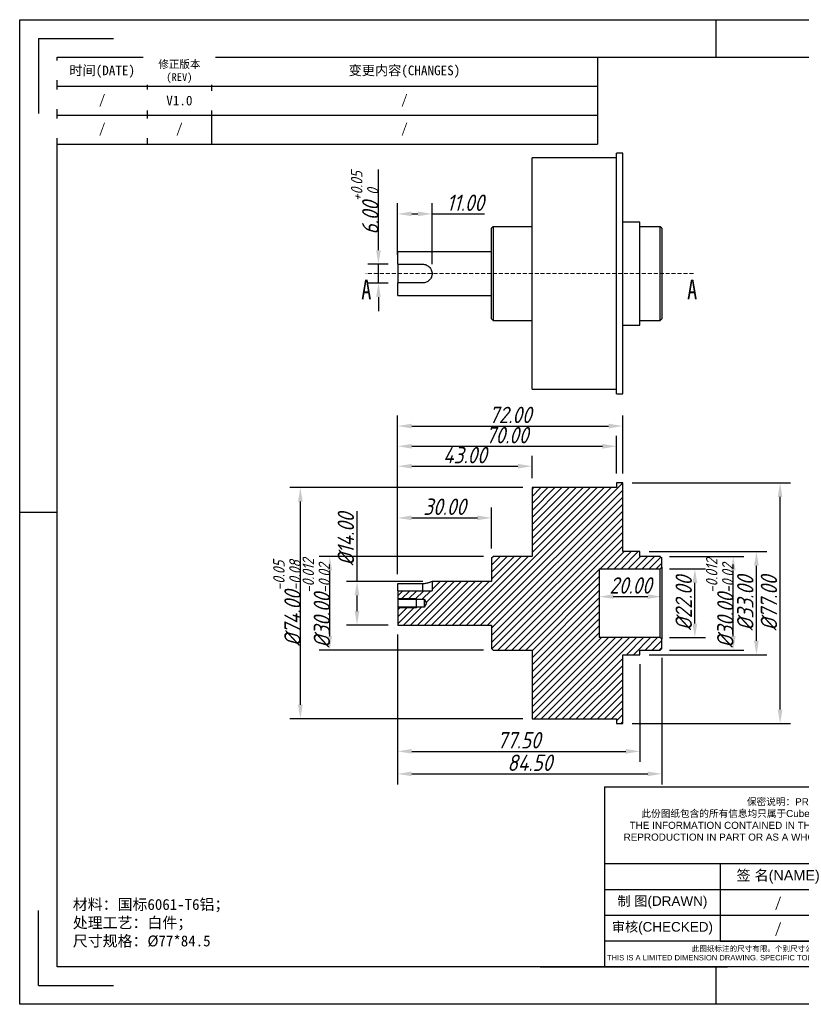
# Model space of a CAD drawing. Header units: inches. Extents: x -3 to 443, y -593 to -278.
# Tile 1 of 3: x -3 to 247, y -593 to -278. Entities that reach past the tile are written whole.
import ezdxf
from ezdxf.enums import TextEntityAlignment as Align

# ---------------------------------------------------------------- set-up
doc = ezdxf.new("R2010")
doc.units = ezdxf.units.IN
doc.linetypes.add('HIDDEN', pattern=[1.905, 1.27, -0.635])
doc.layers.add('尺寸', color=7, linetype='Continuous')
doc.styles.add('gb-s', font='gbeitc.shx', dxfattribs={"bigfont": 'gbcbig.shx'})
doc.styles.add('SLDTEXTSTYLE0', font='TXT', dxfattribs={"width": 0.75})
doc.styles.add('txt', font='txt.shx', dxfattribs={"bigfont": 'gbcbig.shx'})
doc.styles.add('宋体', font='txt')
doc.dimstyles.new('gb', dxfattribs={"dimscale": 1.5, "dimtxt": 3.5, "dimasz": 3, "dimexe": 2.25, "dimexo": 2, "dimtad": 1, "dimzin": 0, "dimdsep": 46, "dimtxsty": 'gb-s', "dimcen": 2.5, "dimazin": 0, "dimtfac": 1, "dimtmove": 0, "dimatfit": 3, "dimfxl": 1, "dimtzin": 0, "dimarcsym": 0})

# ---------------------------------------------------------------- blocks, each defined once
blk = doc.blocks.new('*D3')
at = {"color": 0, "lineweight": -2, "transparency": 16777216}
for p, q in [((118.1, -353.05), (118.1, -336.56)), ((129.1, -356.05), (129.1, -336.56)), ((122.6, -339.94), (124.6, -339.94)), ((129.1, -339.94), (145.87, -339.94))]:
    blk.add_line(p, q, dxfattribs=at)
at = {"color": 0, "transparency": 16777216}
for points in [[(122.6, -339.19), (122.6, -340.69), (118.1, -339.94)], [(124.6, -339.19), (124.6, -340.69), (129.1, -339.94)]]:
    blk.add_solid(points, dxfattribs=at)
at = {"layer": 'Defpoints', "color": 0, "transparency": 16777216}
for p in [(118.1, -339.94), (118.1, -356.05), (129.1, -359.05)]:
    blk.add_point(p, dxfattribs=at)
at = {"color": 0, "transparency": 16777216, "insert": (139.74, -336.37), "char_height": 5.25, "attachment_point": 5, "style": 'gb-s'}
blk.add_mtext('11.00', dxfattribs=at)
blk = doc.blocks.new('*D4')
at = {"color": 0, "lineweight": -2, "transparency": 16777216}
for p, q in [((111.95, -351.55), (111.95, -325.78)), ((115.1, -356.05), (108.57, -356.05)), ((111.95, -362.05), (111.95, -356.05)), ((115.1, -362.05), (108.57, -362.05)), ((111.95, -366.55), (111.95, -371.05))]:
    blk.add_line(p, q, dxfattribs=at)
at = {"color": 0, "transparency": 16777216}
for points in [[(111.2, -351.55), (112.7, -351.55), (111.95, -356.05)], [(111.2, -366.55), (112.7, -366.55), (111.95, -362.05)]]:
    blk.add_solid(points, dxfattribs=at)
at = {"layer": 'Defpoints', "color": 0, "transparency": 16777216}
for p in [(111.95, -356.05), (118.1, -356.05), (118.1, -362.05)]:
    blk.add_point(p, dxfattribs=at)
at = {"color": 0, "transparency": 16777216, "insert": (107.57, -336.41), "char_height": 5.25, "attachment_point": 5, "rotation": 90, "style": 'gb-s'}
blk.add_mtext('6.00{\\H0.7x;\\S+0.05^  0;}', dxfattribs=at)
blk = doc.blocks.new('*D5')
at = {"color": 0, "lineweight": -2, "transparency": 16777216}
for p, q in [((118.1, -455.17), (118.1, -433.82)), ((148.1, -447), (148.1, -433.82)), ((122.6, -437.19), (143.6, -437.19))]:
    blk.add_line(p, q, dxfattribs=at)
at = {"color": 0, "transparency": 16777216}
for points in [[(122.6, -436.44), (122.6, -437.94), (118.1, -437.19)], [(143.6, -436.44), (143.6, -437.94), (148.1, -437.19)]]:
    blk.add_solid(points, dxfattribs=at)
at = {"layer": 'Defpoints', "color": 0, "transparency": 16777216}
for p in [(148.1, -437.19), (148.1, -450), (118.1, -458.17)]:
    blk.add_point(p, dxfattribs=at)
at = {"color": 0, "transparency": 16777216, "insert": (133.1, -433.63), "char_height": 5.25, "attachment_point": 5, "style": 'gb-s'}
blk.add_mtext('30.00', dxfattribs=at)
blk = doc.blocks.new('*D6')
at = {"color": 0, "lineweight": -2, "transparency": 16777216}
for p, q in [((118.1, -455.17), (118.1, -417.3)), ((161.1, -424.5), (161.1, -417.3)), ((122.6, -420.67), (156.6, -420.67))]:
    blk.add_line(p, q, dxfattribs=at)
at = {"color": 0, "transparency": 16777216}
for points in [[(122.6, -419.92), (122.6, -421.42), (118.1, -420.67)], [(156.6, -419.92), (156.6, -421.42), (161.1, -420.67)]]:
    blk.add_solid(points, dxfattribs=at)
at = {"layer": 'Defpoints', "color": 0, "transparency": 16777216}
for p in [(161.1, -420.67), (161.1, -427.5), (118.1, -458.17)]:
    blk.add_point(p, dxfattribs=at)
at = {"color": 0, "transparency": 16777216, "insert": (139.6, -417.11), "char_height": 5.25, "attachment_point": 5, "style": 'gb-s'}
blk.add_mtext('43.00', dxfattribs=at)
blk = doc.blocks.new('*D7')
at = {"color": 0, "lineweight": -2, "transparency": 16777216}
for p, q in [((118.1, -455.17), (118.1, -410.92)), ((188.1, -423), (188.1, -410.92)), ((122.6, -414.29), (183.6, -414.29))]:
    blk.add_line(p, q, dxfattribs=at)
at = {"color": 0, "transparency": 16777216}
for points in [[(122.6, -413.54), (122.6, -415.04), (118.1, -414.29)], [(183.6, -413.54), (183.6, -415.04), (188.1, -414.29)]]:
    blk.add_solid(points, dxfattribs=at)
at = {"layer": 'Defpoints', "color": 0, "transparency": 16777216}
for p in [(188.1, -414.29), (188.1, -426), (118.1, -458.17)]:
    blk.add_point(p, dxfattribs=at)
at = {"color": 0, "transparency": 16777216, "insert": (153.1, -410.73), "char_height": 5.25, "attachment_point": 5, "style": 'gb-s'}
blk.add_mtext('70.00', dxfattribs=at)
blk = doc.blocks.new('*D8')
at = {"color": 0, "lineweight": -2, "transparency": 16777216}
for p, q in [((118.1, -455.17), (118.1, -404.45)), ((190.1, -423), (190.1, -404.45)), ((122.6, -407.82), (185.6, -407.82))]:
    blk.add_line(p, q, dxfattribs=at)
at = {"color": 0, "transparency": 16777216}
for points in [[(122.6, -407.07), (122.6, -408.57), (118.1, -407.82)], [(185.6, -407.07), (185.6, -408.57), (190.1, -407.82)]]:
    blk.add_solid(points, dxfattribs=at)
at = {"layer": 'Defpoints', "color": 0, "transparency": 16777216}
for p in [(190.1, -407.82), (190.1, -426), (118.1, -458.17)]:
    blk.add_point(p, dxfattribs=at)
at = {"color": 0, "transparency": 16777216, "insert": (154.1, -404.26), "char_height": 5.25, "attachment_point": 5, "style": 'gb-s'}
blk.add_mtext('72.00', dxfattribs=at)
blk = doc.blocks.new('*D9')
at = {"color": 0, "lineweight": -2, "transparency": 16777216}
for p, q in [((118.1, -474.5), (118.1, -522.47)), ((202.6, -482), (202.6, -522.47)), ((122.6, -519.09), (198.1, -519.09))]:
    blk.add_line(p, q, dxfattribs=at)
at = {"color": 0, "transparency": 16777216}
for points in [[(122.6, -518.34), (122.6, -519.84), (118.1, -519.09)], [(198.1, -518.34), (198.1, -519.84), (202.6, -519.09)]]:
    blk.add_solid(points, dxfattribs=at)
at = {"layer": 'Defpoints', "color": 0, "transparency": 16777216}
for p in [(118.1, -471.5), (202.6, -479), (202.6, -519.09)]:
    blk.add_point(p, dxfattribs=at)
at = {"color": 0, "transparency": 16777216, "insert": (160.35, -515.53), "char_height": 5.25, "attachment_point": 5, "style": 'gb-s'}
blk.add_mtext('84.50', dxfattribs=at)
blk = doc.blocks.new('*D10')
at = {"color": 0, "lineweight": -2, "transparency": 16777216}
for p, q in [((118.1, -474.5), (118.1, -515.25)), ((195.6, -484), (195.6, -515.25)), ((122.6, -511.88), (191.1, -511.88))]:
    blk.add_line(p, q, dxfattribs=at)
at = {"color": 0, "transparency": 16777216}
for points in [[(122.6, -511.13), (122.6, -512.63), (118.1, -511.88)], [(191.1, -511.13), (191.1, -512.63), (195.6, -511.88)]]:
    blk.add_solid(points, dxfattribs=at)
at = {"layer": 'Defpoints', "color": 0, "transparency": 16777216}
for p in [(118.1, -471.5), (195.6, -481), (195.6, -511.88)]:
    blk.add_point(p, dxfattribs=at)
at = {"color": 0, "transparency": 16777216, "insert": (156.85, -508.32), "char_height": 5.25, "attachment_point": 5, "style": 'gb-s'}
blk.add_mtext('77.50', dxfattribs=at)
blk = doc.blocks.new('*D11')
at = {"color": 0, "lineweight": -2, "transparency": 16777216}
for p, q in [((182.6, -456.5), (182.6, -465.75)), ((202.6, -457.26), (202.6, -465.75)), ((187.1, -462.38), (198.1, -462.38))]:
    blk.add_line(p, q, dxfattribs=at)
at = {"color": 0, "transparency": 16777216}
for points in [[(187.1, -461.63), (187.1, -463.13), (182.6, -462.38)], [(198.1, -461.63), (198.1, -463.13), (202.6, -462.38)]]:
    blk.add_solid(points, dxfattribs=at)
at = {"layer": 'Defpoints', "color": 0, "transparency": 16777216}
for p in [(182.6, -453.5), (202.6, -454.26), (202.6, -462.38)]:
    blk.add_point(p, dxfattribs=at)
at = {"color": 0, "transparency": 16777216, "insert": (192.6, -458.81), "char_height": 5.25, "attachment_point": 5, "style": 'gb-s'}
blk.add_mtext('20.00', dxfattribs=at)
blk = doc.blocks.new('*D12')
at = {"color": 0, "lineweight": -2, "transparency": 16777216}
for p, q in [((105.09, -457.5), (105.09, -435.04)), ((126.1, -457.5), (101.71, -457.5)), ((105.09, -467), (105.09, -462)), ((115.1, -471.5), (101.71, -471.5))]:
    blk.add_line(p, q, dxfattribs=at)
at = {"color": 0, "transparency": 16777216}
for points in [[(104.34, -462), (105.84, -462), (105.09, -457.5)], [(104.34, -467), (105.84, -467), (105.09, -471.5)]]:
    blk.add_solid(points, dxfattribs=at)
at = {"layer": 'Defpoints', "color": 0, "transparency": 16777216}
for p in [(105.09, -457.5), (129.1, -457.5), (118.1, -471.5)]:
    blk.add_point(p, dxfattribs=at)
at = {"color": 0, "transparency": 16777216, "insert": (101.53, -444.02), "char_height": 5.25, "attachment_point": 5, "rotation": 90, "style": 'gb-s'}
blk.add_mtext('%%C14.00', dxfattribs=at)
blk = doc.blocks.new('*D13')
at = {"color": 0, "lineweight": -2, "transparency": 16777216}
for p, q in [((145.6, -449.5), (93, -449.5)), ((96.38, -475), (96.38, -454)), ((145.6, -479.5), (93, -479.5))]:
    blk.add_line(p, q, dxfattribs=at)
at = {"color": 0, "transparency": 16777216}
for points in [[(95.63, -454), (97.13, -454), (96.38, -449.5)], [(95.63, -475), (97.13, -475), (96.38, -479.5)]]:
    blk.add_solid(points, dxfattribs=at)
at = {"layer": 'Defpoints', "color": 0, "transparency": 16777216}
for p in [(96.38, -449.5), (148.6, -449.5), (148.6, -479.5)]:
    blk.add_point(p, dxfattribs=at)
at = {"color": 0, "transparency": 16777216, "insert": (92.07, -464.5), "char_height": 5.25, "attachment_point": 5, "rotation": 90, "style": 'gb-s'}
blk.add_mtext('%%C30.00{\\H0.7x;\\S-0.012^ -0.02;}', dxfattribs=at)
blk = doc.blocks.new('*D14')
at = {"color": 0, "lineweight": -2, "transparency": 16777216}
for p, q in [((158.1, -427.5), (83.6, -427.5)), ((86.97, -497), (86.97, -432)), ((158.1, -501.5), (83.6, -501.5))]:
    blk.add_line(p, q, dxfattribs=at)
at = {"color": 0, "transparency": 16777216}
for points in [[(86.22, -432), (87.72, -432), (86.97, -427.5)], [(86.22, -497), (87.72, -497), (86.97, -501.5)]]:
    blk.add_solid(points, dxfattribs=at)
at = {"layer": 'Defpoints', "color": 0, "transparency": 16777216}
for p in [(86.97, -427.5), (161.1, -427.5), (161.1, -501.5)]:
    blk.add_point(p, dxfattribs=at)
at = {"color": 0, "transparency": 16777216, "insert": (82.67, -464.5), "char_height": 5.25, "attachment_point": 5, "rotation": 90, "style": 'gb-s'}
blk.add_mtext('%%C74.00{\\H0.7x;\\S-0.05^ -0.08;}', dxfattribs=at)
blk = doc.blocks.new('*D15')
at = {"color": 0, "lineweight": -2, "transparency": 16777216}
for p, q in [((193.1, -426), (243.84, -426)), ((240.47, -498.5), (240.47, -430.5)), ((193.1, -503), (243.84, -503))]:
    blk.add_line(p, q, dxfattribs=at)
at = {"color": 0, "transparency": 16777216}
for points in [[(239.72, -430.5), (241.22, -430.5), (240.47, -426)], [(239.72, -498.5), (241.22, -498.5), (240.47, -503)]]:
    blk.add_solid(points, dxfattribs=at)
at = {"layer": 'Defpoints', "color": 0, "transparency": 16777216}
for p in [(190.1, -426), (240.47, -426), (190.1, -503)]:
    blk.add_point(p, dxfattribs=at)
at = {"color": 0, "transparency": 16777216, "insert": (236.9, -464.5), "char_height": 5.25, "attachment_point": 5, "rotation": 90, "style": 'gb-s'}
blk.add_mtext('%%C77.00', dxfattribs=at)
blk = doc.blocks.new('*D16')
at = {"color": 0, "lineweight": -2, "transparency": 16777216}
for p, q in [((198.6, -448), (236.26, -448)), ((232.89, -476.5), (232.89, -452.5)), ((198.6, -481), (236.26, -481))]:
    blk.add_line(p, q, dxfattribs=at)
at = {"color": 0, "transparency": 16777216}
for points in [[(232.14, -452.5), (233.64, -452.5), (232.89, -448)], [(232.14, -476.5), (233.64, -476.5), (232.89, -481)]]:
    blk.add_solid(points, dxfattribs=at)
at = {"layer": 'Defpoints', "color": 0, "transparency": 16777216}
for p in [(195.6, -448), (232.89, -448), (195.6, -481)]:
    blk.add_point(p, dxfattribs=at)
at = {"color": 0, "transparency": 16777216, "insert": (229.33, -464.5), "char_height": 5.25, "attachment_point": 5, "rotation": 90, "style": 'gb-s'}
blk.add_mtext('%%C33.00', dxfattribs=at)
blk = doc.blocks.new('*D17')
at = {"color": 0, "lineweight": -2, "transparency": 16777216}
for p, q in [((205.1, -449.5), (228.84, -449.5)), ((225.47, -475), (225.47, -454)), ((205.1, -479.5), (228.84, -479.5))]:
    blk.add_line(p, q, dxfattribs=at)
at = {"color": 0, "transparency": 16777216}
for points in [[(224.72, -454), (226.22, -454), (225.47, -449.5)], [(224.72, -475), (226.22, -475), (225.47, -479.5)]]:
    blk.add_solid(points, dxfattribs=at)
at = {"layer": 'Defpoints', "color": 0, "transparency": 16777216}
for p in [(202.1, -449.5), (225.47, -449.5), (202.1, -479.5)]:
    blk.add_point(p, dxfattribs=at)
at = {"color": 0, "transparency": 16777216, "insert": (221.16, -464.5), "char_height": 5.25, "attachment_point": 5, "rotation": 90, "style": 'gb-s'}
blk.add_mtext('%%C30.00{\\H0.7x;\\S-0.012^ -0.02;}', dxfattribs=at)
blk = doc.blocks.new('*D18')
at = {"color": 0, "lineweight": -2, "transparency": 16777216}
for p, q in [((205.1, -453.5), (216.57, -453.5)), ((213.19, -471), (213.19, -458)), ((205.1, -475.5), (216.57, -475.5))]:
    blk.add_line(p, q, dxfattribs=at)
at = {"color": 0, "transparency": 16777216}
for points in [[(212.44, -458), (213.94, -458), (213.19, -453.5)], [(212.44, -471), (213.94, -471), (213.19, -475.5)]]:
    blk.add_solid(points, dxfattribs=at)
at = {"layer": 'Defpoints', "color": 0, "transparency": 16777216}
for p in [(202.1, -453.5), (213.19, -453.5), (202.1, -475.5)]:
    blk.add_point(p, dxfattribs=at)
at = {"color": 0, "transparency": 16777216, "insert": (209.63, -464.5), "char_height": 5.25, "attachment_point": 5, "rotation": 90, "style": 'gb-s'}
blk.add_mtext('%%C22.00', dxfattribs=at)
blk = doc.blocks.new('工程图外发客户模板')
at = {"lineweight": -3}
for p, q in [((1882.1, 1633.7), (2098.61, 1633.7)), ((1882.1, 1480.61), (1882.1, 1633.7)), ((1990.36, 1633.7), (1990.36, 1627.86)), ((1885.02, 1630.78), (1885.02, 1619.12)), ((1885.02, 1630.78), (1896.68, 1630.78)), ((1887.93, 1627.86), (2092.78, 1627.86)), ((1887.93, 1486.44), (1887.93, 1627.86)), ((1882.1, 1557.15), (1887.93, 1557.15)), ((1973.04, 1514.43), (1973.04, 1486.44)), ((2092.84, 1502.43), (1973.04, 1502.43)), ((1991.04, 1502.43), (1991.04, 1490.43)), ((2092.78, 1498.43), (1973.04, 1498.43)), ((1885.02, 1483.52), (1885.02, 1495.19)), ((2092.78, 1494.43), (1973.04, 1494.43)), ((2092.78, 1490.43), (1973.04, 1490.43)), ((2092.78, 1486.44), (1887.93, 1486.44)), ((1990.36, 1486.44), (1990.36, 1480.61)), ((1885.02, 1483.52), (1896.68, 1483.52)), ((2098.61, 1480.61), (1882.1, 1480.61))]:
    blk.add_line(p, q, dxfattribs=at)
at = {"layer": '尺寸'}
for p, q in [((1973.04, 1514.43), (2092.78, 1514.43)), ((1991.04, 1498.43), (1991.04, 1494.43)), ((1991.04, 1494.43), (1991.04, 1490.43)), ((1991.04, 1490.43), (2009.04, 1490.43)), ((1963.02, 1486.44), (1977.6, 1486.44)), ((1977.6, 1486.44), (1992.18, 1486.44))]:
    blk.add_line(p, q, dxfattribs=at)
at = {"color": 0, "lineweight": 13, "attachment_point": 5, "style": '宋体'}
for s, insert, char_height, width in [('保密说明：{\\fArial|b0|i0|c134|p34;PROPRIETARY AND CONFIDENTIAL}\\P此份图纸包含的所有信息均只属于{\\fArial|b0|i0|c134|p34;CubeMars}财产。未经{\\fArial|b0|i0|c134|p34;CubeMars}书面许可，禁止部分或全部复制。{\\fArial|b0|i0|c134|p34;^JTHE INFORMATION CONTAINED IN THIS DRAWING IS THE SOLE PROPERTY OF CubeMars. ANY REPRODUCTION IN PART OR AS A WHOLE WITHOUT THE WRITTEN PERMISSION OF CubeMars IS PROHIBITED.}', (2012.12, 1508.43), 1.1, 73.8339), ('此图纸标注的尺寸有限。个别尺寸公差据要求提供。{\\fArial|b0|i0|c134|p34;\\PTHIS IS A LIMITED DIMENSION DRAWING. SPECIFIC TOLERANCE AVAILABLE UPON REQUEST.}', (2000.13, 1488.44), 0.84, 53.8097)]:
    blk.add_mtext(s, dxfattribs=dict(at, insert=insert, char_height=char_height, width=width))
at = {"lineweight": -3, "width": 18, "attachment_point": 5, "style": 'txt'}
for s, insert, char_height in [('{\\fSimSun|b0|i0|c134|p2;签\\fArial|b0|i0|c0|p34; \\fSimSun|b0|i0|c134|p2;名\\fArial|b0|i0|c0|p34;(NAME)}', (2000.04, 1500.43), 1.6), ('{\\fSimSun|b0|i0|c134|p2;\\C0;制\\fArial|b0|i0|c0|p34; \\fSimSun|b0|i0|c134|p2;图\\fArial|b0|i0|c0|p34;(DRAWN)}', (1982.04, 1496.44), 1.5), ('{\\fSimSun|b0|i0|c134|p2;\\C0;审核\\fArial|b0|i0|c0|p34;(CHECKED)}', (1982.04, 1492.43), 1.5)]:
    blk.add_mtext(s, dxfattribs=dict(at, insert=insert, char_height=char_height))
at = {"layer": '尺寸', "style": '宋体'}
for tag, p in [('BT', (2070.91, 1500.43)), ('ZTRY', (2000.04, 1496.43)), ('ZTRQ', (2018.04, 1496.43)), ('XH', (2070.91, 1496.43)), ('SHRY', (2000.04, 1492.43)), ('SHRQ', (2018.04, 1492.43)), ('BB', (2055.47, 1492.43)), ('BL', (2055.47, 1488.44))]:
    blk.add_attdef(tag, text='', height=2, dxfattribs=at).set_placement(p, align=Align.MIDDLE_CENTER)

msp = doc.modelspace()

# ---------------------------------------------------------------- hatches: boundary and pattern name
at = {"linetype": 'Continuous', "lineweight": 18}
h = msp.add_hatch(dxfattribs=at)
h.set_pattern_fill('ANSI31', scale=0.5, style=0)
h.set_pattern_definition([(45, (-489.376, -36.8643), (-1.122532, 1.122532), [])])
h.paths.add_polyline_path([(202.105, -453.498), (202.605, -452.998), (202.605, -449.998), (202.105, -449.498), (195.605, -449.498), (195.605, -447.998), (190.105, -447.998), (190.105, -425.998), (188.105, -425.998), (188.105, -427.498), (161.105, -427.498), (161.105, -449.498), (148.605, -449.498), (148.105, -449.998), (148.105, -457.498), (129.105, -457.498), (129.105, -460.498), (118.105, -460.498), (118.105, -463.248), (126.605, -463.248), (127.356, -464.498), (126.605, -465.748), (118.105, -465.748), (118.105, -471.498), (148.105, -471.498), (148.105, -478.998), (148.605, -479.498), (161.105, -479.498), (161.105, -501.498), (188.105, -501.498), (188.105, -502.998), (190.105, -502.998), (190.105, -480.998), (195.605, -480.998), (195.605, -479.498), (202.105, -479.498), (202.605, -478.998), (202.605, -475.998), (202.105, -475.498), (182.605, -475.498), (182.605, -453.498)], flags=0)

# ---------------------------------------------------------------- linework, layer by layer
at = {"color": 7, "linetype": 'Continuous', "lineweight": 25}
for p, q in [((190.105, -320.547), (188.105, -320.547)), ((188.105, -397.547), (188.105, -320.547)), ((190.105, -397.547), (190.105, -320.547)), ((188.105, -322.047), (161.105, -322.047)), ((161.105, -396.047), (161.105, -322.047)), ((195.605, -342.547), (190.105, -342.547)), ((195.605, -375.547), (195.605, -342.547)), ((148.605, -344.047), (148.105, -344.547)), ((148.105, -373.547), (148.105, -344.547)), ((161.105, -344.047), (148.605, -344.047)), ((148.605, -344.047), (148.605, -374.047)), ((202.105, -344.047), (195.605, -344.047)), ((202.605, -344.547), (202.105, -344.047)), ((202.105, -374.047), (202.105, -344.047)), ((202.605, -344.547), (202.605, -373.547)), ((148.105, -352.047), (118.105, -352.047)), ((118.105, -356.047), (118.105, -352.047)), ((118.105, -356.047), (126.105, -356.047)), ((118.105, -356.047), (118.105, -362.047)), ((126.105, -362.047), (118.105, -362.047)), ((118.105, -366.047), (118.105, -362.047)), ((118.105, -366.047), (148.105, -366.047)), ((148.105, -373.547), (148.605, -374.047)), ((148.605, -374.047), (161.105, -374.047)), ((195.605, -374.047), (202.105, -374.047)), ((202.105, -374.047), (202.605, -373.547)), ((190.105, -375.547), (195.605, -375.547)), ((161.105, -396.047), (188.105, -396.047)), ((188.105, -397.547), (190.105, -397.547)), ((188.105, -427.498), (161.105, -427.498)), ((161.105, -427.498), (161.105, -449.498)), ((190.105, -425.998), (188.105, -425.998)), ((188.105, -425.998), (188.105, -427.498)), ((190.105, -447.998), (190.105, -425.998)), ((148.105, -449.998), (148.605, -449.498)), ((148.105, -449.998), (148.105, -457.498)), ((161.105, -449.498), (148.605, -449.498)), ((195.605, -447.998), (190.105, -447.998)), ((195.605, -449.498), (195.605, -447.998)), ((202.105, -449.498), (195.605, -449.498)), ((202.105, -449.498), (202.605, -449.998)), ((202.605, -452.998), (202.605, -449.998)), ((182.605, -453.498), (202.105, -453.498)), ((182.605, -453.498), (182.605, -475.498)), ((202.605, -452.998), (202.105, -453.498)), ((202.105, -475.498), (202.105, -453.498)), ((202.605, -452.998), (202.605, -475.998)), ((118.105, -458.173), (126.105, -458.173)), ((118.105, -460.498), (118.105, -458.173)), ((126.105, -460.498), (126.105, -458.173)), ((129.105, -457.498), (129.105, -460.498)), ((148.105, -457.498), (129.105, -457.498)), ((118.105, -460.498), (118.105, -471.498)), ((118.105, -460.498), (129.105, -460.498)), ((124.105, -465.998), (124.105, -462.998)), ((118.105, -463.248), (126.605, -463.248)), ((118.105, -463.248), (118.105, -465.748)), ((126.605, -465.748), (118.105, -465.748)), ((126.605, -463.248), (126.605, -465.748)), ((126.605, -463.248), (127.356, -464.498)), ((127.356, -464.498), (126.605, -465.748)), ((118.105, -471.498), (148.105, -471.498)), ((148.105, -471.498), (148.105, -478.998)), ((202.105, -475.498), (182.605, -475.498)), ((202.105, -475.498), (202.605, -475.998)), ((202.605, -478.998), (202.605, -475.998)), ((148.605, -479.498), (148.105, -478.998)), ((148.605, -479.498), (161.105, -479.498)), ((161.105, -479.498), (161.105, -501.498)), ((190.105, -480.998), (195.605, -480.998)), ((190.105, -502.998), (190.105, -480.998)), ((195.605, -479.498), (202.105, -479.498)), ((195.605, -480.998), (195.605, -479.498)), ((202.605, -478.998), (202.105, -479.498)), ((161.105, -501.498), (188.105, -501.498)), ((188.105, -501.498), (188.105, -502.998)), ((188.105, -502.998), (190.105, -502.998))]:
    msp.add_line(p, q, dxfattribs=at)
at = {"color": 1, "linetype": 'HIDDEN', "lineweight": 18}
msp.add_line((212.745, -359.047), (107.965, -359.047), dxfattribs=at)
at = {"color": 7, "linetype": 'Continuous', "lineweight": 18}
for p, q in [((118.105, -462.998), (124.105, -462.998)), ((118.105, -465.998), (124.105, -465.998))]:
    msp.add_line(p, q, dxfattribs=at)
at = {"color": 7, "linetype": 'Continuous', "lineweight": 25}
for points, knots in [([(126.105, -356.047), (126.305, -356.047), (126.502, -356.067), (126.889, -356.144), (127.08, -356.203), (127.442, -356.354), (127.613, -356.446), (127.937, -356.663), (128.088, -356.788), (128.362, -357.061), (128.486, -357.211), (128.704, -357.536), (128.796, -357.708), (128.947, -358.068), (129.006, -358.259), (129.084, -358.648), (129.104, -358.844), (129.105, -359.241), (129.085, -359.442), (129.007, -359.83), (128.95, -360.019), (128.797, -360.384), (128.705, -360.556), (128.488, -360.879), (128.363, -361.031), (128.089, -361.305), (127.94, -361.428), (127.616, -361.645), (127.443, -361.739), (126.903, -361.964), (126.506, -362.047), (126.105, -362.047)], [0, 0, 0, 0, 0.0625, 0.0625, 0.125, 0.125, 0.1875, 0.1875, 0.25, 0.25, 0.3125, 0.3125, 0.375, 0.375, 0.4375, 0.4375, 0.5, 0.5, 0.5625, 0.5625, 0.625, 0.625, 0.6875, 0.6875, 0.75, 0.75, 0.8125, 0.8125, 0.875, 0.875, 1, 1, 1, 1]), ([(126.105, -458.173), (126.305, -458.173), (126.503, -458.164), (126.889, -458.128), (127.081, -458.101), (127.443, -458.036), (127.614, -457.997), (127.938, -457.914), (128.09, -457.87), (128.363, -457.783), (128.487, -457.74), (128.705, -457.66), (128.798, -457.624), (128.948, -457.564), (129.007, -457.539), (129.085, -457.506), (129.105, -457.498), (129.105, -457.498)], [0, 0, 0, 0, 0.125, 0.125, 0.25, 0.25, 0.375, 0.375, 0.5, 0.5, 0.625, 0.625, 0.75, 0.75, 0.875, 0.875, 1, 1, 1, 1])]:
    msp.add_open_spline(points, degree=3, knots=knots, dxfattribs=at)
at = {"layer": '尺寸'}
for p, q in [((37.969, -289.812), (37.969, -317.59)), ((58.546, -289.812), (58.546, -317.59)), ((182.004, -289.812), (182.004, -317.59)), ((9.162, -299.071), (182.004, -299.071)), ((9.162, -308.33), (182.004, -308.33)), ((9.162, -317.59), (182.004, -317.59))]:
    msp.add_line(p, q, dxfattribs=at)

# ---------------------------------------------------------------- block references
ref = msp.add_blockref('工程图外发客户模板', (-3875.509, -3639.361), dxfattribs=dict(at, xscale=2.057633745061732, yscale=2.057633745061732, zscale=2.057633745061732))
ref.add_attrib('ZTRY', '/', dxfattribs={"height": 3.292, "style": '宋体'}).set_placement((239.837, -560.246), align=Align.MIDDLE_CENTER)
ref.add_attrib('SHRY', '/', dxfattribs={"height": 3.292, "style": '宋体'}).set_placement((239.837, -568.476), align=Align.MIDDLE_CENTER)

# ---------------------------------------------------------------- texts
at = {"color": 1, "linetype": 'Continuous', "char_height": 6.35, "attachment_point": 1, "style": 'SLDTEXTSTYLE0'}
for insert in [(106.451, -360.969), (210.715, -360.969)]:
    msp.add_mtext('{\\fSimSun|b0|i0|c134|p2;A}', dxfattribs=dict(at, insert=insert))
at = {"insert": (14.168, -559.108), "char_height": 3.5, "attachment_point": 1, "style": 'gb-s'}
msp.add_mtext_dynamic_manual_height_columns('{\\fSimSun|b0|i0|c134|p2;材料：国标6061-T6铝；\\P处理工艺：白件；\\P\\pxsm1,ql;尺寸规格：%%C77*84.5}', width=93.37088, gutter_width=17.5, heights=[-17.552], dxfattribs=at)
at = {"layer": '尺寸', "attachment_point": 5, "style": '宋体'}
for s, insert, char_height, width in [('变更内容(CHANGES)', (120.275, -294.441), 3.08645, 123.45802), ('/', (120.275, -303.701), 3.086, 123.45802), ('/', (48.257, -312.96), 3.086, 20.57634), ('/', (120.275, -312.96), 3.086, 123.45802)]:
    msp.add_mtext(s, dxfattribs=dict(at, insert=insert, char_height=char_height, width=width))

# ---------------------------------------------------------------- dimensions: what is measured, and where the dimension line sits
for base, p1, p2, text, picture, middle in [((111.949, -356.047), (118.105, -362.047), (118.105, -356.047), '<>{\\H0.7x;\\S+0.05^  0;}', '*D4', (107.566, -336.413)), ((86.973, -427.498), (161.105, -501.498), (161.105, -427.498), '%%C<>{\\H0.7x;\\S-0.05^ -0.08;}', '*D14', (82.666, -464.498)), ((240.466, -425.998), (190.105, -502.998), (190.105, -425.998), '%%C<>', '*D15', (236.903, -464.498)), ((96.379, -449.498), (148.605, -479.498), (148.605, -449.498), '%%C<>{\\H0.7x;\\S-0.012^ -0.02;}', '*D13', (92.073, -464.498)), ((105.088, -457.498), (118.105, -471.498), (129.105, -457.498), '%%C<>', '*D12', (101.526, -444.021)), ((225.469, -449.498), (202.105, -479.498), (202.105, -449.498), '%%C<>{\\H0.7x;\\S-0.012^ -0.02;}', '*D17', (221.163, -464.498)), ((232.889, -447.998), (195.605, -480.998), (195.605, -447.998), '%%C<>', '*D16', (229.326, -464.498)), ((213.193, -453.498), (202.105, -475.498), (202.105, -453.498), '%%C<>', '*D18', (209.63, -464.498))]:
    dim = msp.add_linear_dim(base=base, p1=p1, p2=p2, angle=90, text=text, dimstyle='gb')
    dim.commit()
    dim.dimension.update_dxf_attribs({"geometry": picture, "text_midpoint": middle})
dim = msp.add_linear_dim(base=(118.105, -339.937), p1=(129.105, -359.047), p2=(118.105, -356.047), dimstyle='gb')
dim.commit()
dim.dimension.update_dxf_attribs({"geometry": '*D3', "text_midpoint": (139.737, -339.937), "dimtype": 160})
for base, p1, p2, picture, middle in [((190.105, -407.822), (118.105, -458.173), (190.105, -425.998), '*D8', (154.105, -404.26)), ((188.105, -414.291), (118.105, -458.173), (188.105, -425.998), '*D7', (153.105, -410.728)), ((161.105, -420.673), (118.105, -458.173), (161.105, -427.498), '*D6', (139.605, -417.11)), ((148.105, -437.19), (118.105, -458.173), (148.105, -449.998), '*D5', (133.105, -433.628)), ((202.605, -462.377), (182.605, -453.498), (202.605, -454.261), '*D11', (192.605, -458.814)), ((202.605, -519.094), (118.105, -471.498), (202.605, -478.998), '*D9', (160.355, -515.531)), ((195.605, -511.878), (118.105, -471.498), (195.605, -480.998), '*D10', (156.855, -508.315))]:
    dim = msp.add_linear_dim(base=base, p1=p1, p2=p2, dimstyle='gb')
    dim.commit()
    dim.dimension.update_dxf_attribs({"geometry": picture, "text_midpoint": middle})

# ---------------------------------------------------------------- next in the draw order: texts
at = {"layer": '尺寸', "attachment_point": 5, "style": '宋体', "bg_fill": 2}
for s, insert, char_height, width in [('时间(DATE)', (23.566, -294.441), 3.0865, 28.80687), ('修正版本\\P(REV)', (48.257, -294.441), 2.4692, 20.57634), ('/', (23.566, -303.701), 3.086, 28.80687), ('V1.0', (48.257, -303.701), 3.0865, 20.57634), ('/', (23.566, -312.96), 3.086, 28.80687)]:
    msp.add_mtext(s, dxfattribs=dict(at, insert=insert, char_height=char_height, width=width))

doc.saveas('drawing.dxf')
